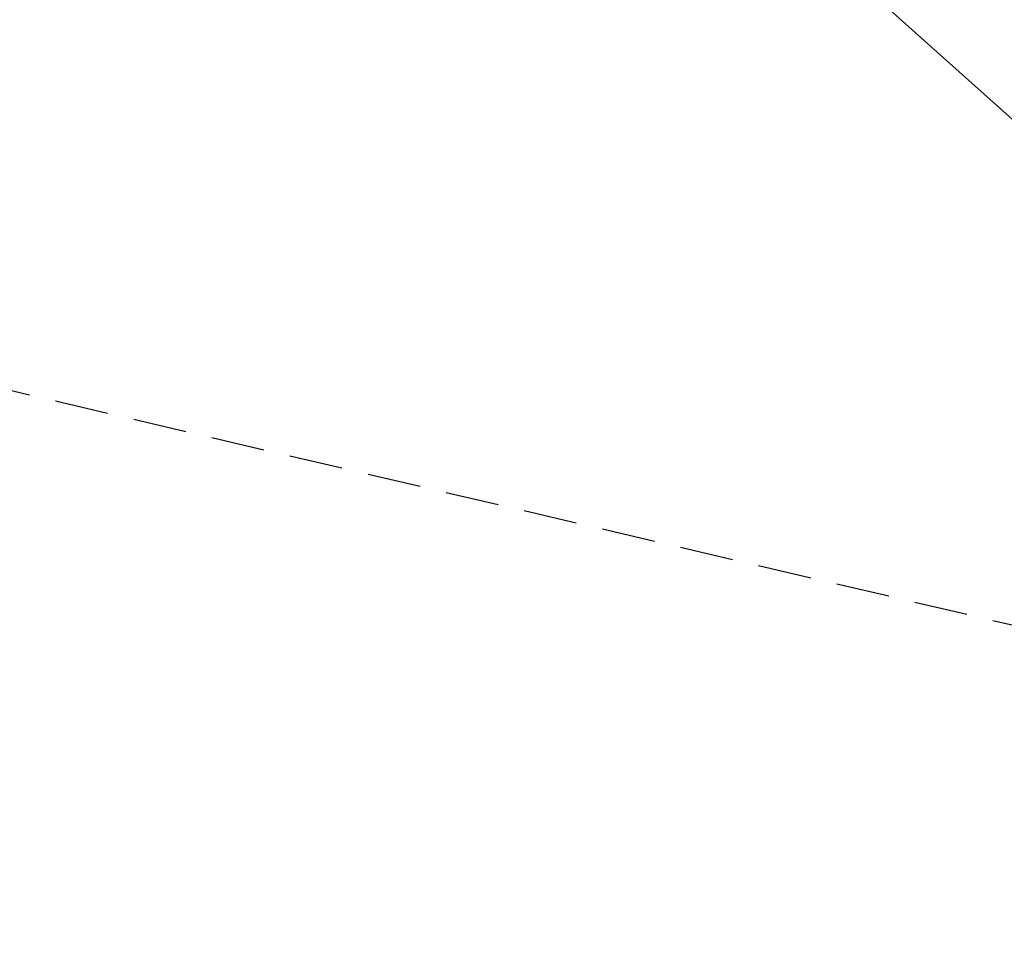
# Model space of a CAD drawing. Extents: x 573479 to 574989, y 161926 to 163436.
# Tile 78 of 256: x 573856.24 to 573860.84, y 162403.53 to 162407.89. Entities that reach past the tile are written whole.
import ezdxf

# ---------------------------------------------------------------- set-up
doc = ezdxf.new("R2010")
doc.units = 0
doc.linetypes.add('HIDDEN', pattern=[0.375, 0.25, -0.125])
for name, color, linetype in [('11', 7, 'CONTINUOUS'), ('12', 7, 'CONTINUOUS'), ('50', 7, 'CONTINUOUS')]:
    doc.layers.add(name, color=color, linetype=linetype)

msp = doc.modelspace()

# ---------------------------------------------------------------- linework, layer by layer
at = {"layer": '11', "color": 1, "linetype": 'CONTINUOUS', "extrusion": (-9.05128e-05, -1.53772e-05, 1)}
msp.add_lwpolyline([(573851.376103, 162424.330792), (573853.041103, 162422.689792), (573854.486103, 162421.025792), (573855.850103, 162419.387792), (573857.120103, 162417.662792), (573858.506103, 162415.984792), (573860.074103, 162414.298792), (573861.574103, 162412.728792), (573863.124103, 162411.311792), (573864.989103, 162409.513792), (573866.517103, 162408.135792), (573868.216103, 162406.757792), (573869.449103, 162405.771792), (573871.585103, 162404.461792), (573872.628103, 162403.794792)], dxfattribs=at)
at = {"layer": '12', "color": 30, "linetype": 'CONTINUOUS', "extrusion": (-3.42961e-05, 1.59569e-05, 1)}
msp.add_lwpolyline([(573868.445847, 162537.005506), (573867.418847, 162537.806506), (573866.246847, 162539.086506), (573866.046847, 162539.564506), (573866.103847, 162540.269506), (573866.263847, 162540.750506), (573867.331847, 162542.600506), (573868.544847, 162544.358506), (573869.624847, 162546.339506), (573869.957847, 162548.083506), (573869.727847, 162548.550506), (573868.091847, 162550.382506), (573865.962847, 162551.422506), (573864.093847, 162551.677506), (573863.573847, 162551.505506), (573863.108847, 162551.235506), (573861.423847, 162549.498506), (573860.323847, 162547.355506), (573859.430847, 162545.276506), (573858.663847, 162542.944506), (573857.057847, 162541.041506), (573855.522847, 162540.114506), (573853.415847, 162539.833506), (573851.072847, 162540.289506), (573849.172847, 162541.194506), (573848.351847, 162541.834506), (573846.842847, 162543.394506), (573845.038847, 162544.845506), (573843.488847, 162546.262506), (573841.724847, 162547.886506), (573840.103847, 162549.629506), (573838.297847, 162550.799506), (573836.009847, 162551.980506), (573833.999847, 162552.888506), (573831.591847, 162553.259506), (573829.620847, 162552.897506), (573827.452847, 162552.792506), (573825.094847, 162553.338506), (573822.756847, 162553.714506), (573821.393847, 162553.880506), (573820.868847, 162553.787506), (573818.796847, 162553.107506), (573816.844847, 162552.105506), (573815.813847, 162551.931506), (573813.440847, 162552.545506), (573811.654847, 162553.887506), (573810.405847, 162555.603506), (573809.418847, 162557.466506), (573808.528847, 162559.865506), (573807.285847, 162561.482506), (573806.362847, 162562.156506), (573804.800847, 162563.432506), (573802.965847, 162564.901506), (573801.279847, 162566.079506), (573799.067847, 162566.844506), (573796.658847, 162567.236506), (573794.439847, 162567.318506), (573792.389847, 162567.412506), (573790.095847, 162567.891506), (573788.123847, 162568.670506), (573786.090847, 162569.616506), (573783.971847, 162570.517506), (573781.744847, 162571.030506), (573779.828847, 162571.713506), (573777.675847, 162572.511506), (573775.336847, 162573.058506), (573773.079847, 162573.759506), (573770.594847, 162574.407506), (573768.876847, 162575.603506), (573766.778847, 162576.796506), (573764.660847, 162577.185506), (573764.123847, 162576.962506), (573763.692847, 162576.474506), (573763.504847, 162575.951506), (573763.384847, 162573.689506), (573763.887847, 162571.065506), (573763.757847, 162570.426506), (573763.511847, 162569.860506), (573763.084847, 162569.312506), (573762.693847, 162568.998506), (573760.833847, 162567.960506), (573760.339847, 162567.539506), (573760.013847, 162566.978506), (573759.898847, 162566.400506), (573760.054847, 162565.818506), (573760.370847, 162565.247506), (573762.000847, 162563.364506), (573763.614847, 162561.901506), (573764.780847, 162559.899506), (573765.623847, 162557.767506), (573766.265847, 162556.143506), (573767.254847, 162553.770506), (573768.009847, 162551.612506), (573769.064847, 162549.463506), (573770.674847, 162547.409506), (573772.087847, 162545.954506), (573773.614847, 162544.435506), (573775.237847, 162542.983506), (573776.887847, 162541.582506), (573778.631847, 162540.277506), (573780.265847, 162538.976506), (573781.925847, 162537.726506), (573783.449847, 162536.428506), (573785.423847, 162534.647506), (573786.915847, 162533.206506), (573788.359847, 162531.733506), (573789.762847, 162530.267506), (573791.809847, 162528.600506), (573793.419847, 162527.357506), (573795.107847, 162525.989506), (573796.626847, 162524.600506), (573798.301847, 162522.630506), (573799.953847, 162520.708506), (573801.686847, 162519.112506), (573803.670847, 162517.492506), (573805.760847, 162516.099506), (573807.935847, 162514.801506), (573809.990847, 162513.325506), (573811.817847, 162511.494506), (573813.285847, 162509.461506), (573815.001847, 162507.644506), (573816.544847, 162506.347506), (573818.315847, 162504.623506), (573819.624847, 162502.570506), (573821.272847, 162500.718506), (573823.114847, 162499.129506), (573824.757847, 162498.319506), (573827.156847, 162497.606506), (573829.024847, 162496.409506), (573830.348847, 162494.608506), (573831.074847, 162492.428506), (573831.937847, 162490.147506), (573833.615847, 162488.127506), (573835.246847, 162486.876506), (573836.805847, 162485.479506), (573838.306847, 162483.899506), (573839.906847, 162482.165506), (573841.394847, 162480.624506), (573842.832847, 162479.100506), (573844.177847, 162477.600506), (573845.607847, 162476.025506), (573847.437847, 162474.145506), (573848.582847, 162472.493506), (573849.881847, 162470.289506), (573851.078847, 162468.098506), (573852.513847, 162465.963506), (573853.822847, 162464.251506), (573855.183847, 162462.662506), (573856.557847, 162461.014506), (573857.923847, 162459.505506), (573859.420847, 162457.995506), (573860.883847, 162456.532506), (573862.287847, 162455.066506), (573863.829847, 162453.619506), (573865.357847, 162452.251506), (573867.008847, 162450.830506), (573868.588847, 162449.586506), (573870.307847, 162448.199506), (573871.935847, 162446.988506), (573874.111847, 162445.509506), (573875.889847, 162444.307506), (573877.715847, 162442.977506), (573879.573847, 162441.770506), (573881.307847, 162440.465506), (573883.283847, 162438.984506), (573885.010847, 162437.628506), (573886.415847, 162436.132506), (573887.881847, 162434.630506), (573889.456847, 162432.653506), (573891.091847, 162430.691506), (573892.690847, 162429.307506), (573894.457847, 162428.114506), (573896.135847, 162426.905506), (573897.708847, 162425.610506), (573899.179847, 162424.198506), (573900.874847, 162422.390506), (573902.617847, 162420.454506), (573904.491847, 162418.676506), (573906.033847, 162417.239506), (573907.681847, 162415.868506), (573909.337847, 162414.528506), (573911.071847, 162413.213506), (573912.768847, 162412.025506), (573914.741847, 162410.905506), (573916.536847, 162409.764506), (573918.302847, 162408.581506), (573919.949847, 162407.391506), (573921.617847, 162406.191506), (573923.406847, 162405.120506), (573925.279847, 162404.038506)], dxfattribs=at)
at = {"layer": '12', "color": 30, "linetype": 'CONTINUOUS'}
msp.add_polyline3d([(573845.398, 162421.84, 692.012), (573847.407, 162420.622, 692.012), (573848.907, 162418.731, 692.012), (573850.074, 162416.549, 692.012), (573851.419, 162415.059, 692.012), (573853.03, 162413.646, 692.012), (573854.777, 162412.291, 692.012), (573856.389, 162411.008, 692.012), (573858.172, 162409.726, 692.013), (573859.777, 162408.413, 692.013), (573861.463, 162406.904, 692.013), (573863.43, 162405.403, 692.013), (573865.262, 162403.974, 692.013), (573867.297, 162402.497, 692.013), (573869.306, 162400.958, 692.013), (573871.443, 162399.467, 692.013), (573873.415, 162397.876, 692.013), (573875.295, 162396.319, 692.014), (573876.919, 162394.687, 692.014), (573878.296, 162393.169, 692.014), (573879.96, 162391.048, 692.014)], dxfattribs=at)
at = {"layer": '50', "color": 3, "linetype": 'HIDDEN'}
msp.add_line((573849.102, 162407.822, 695.952), (573863.55, 162404.439, 695.323), dxfattribs=at)

doc.saveas('drawing.dxf')
